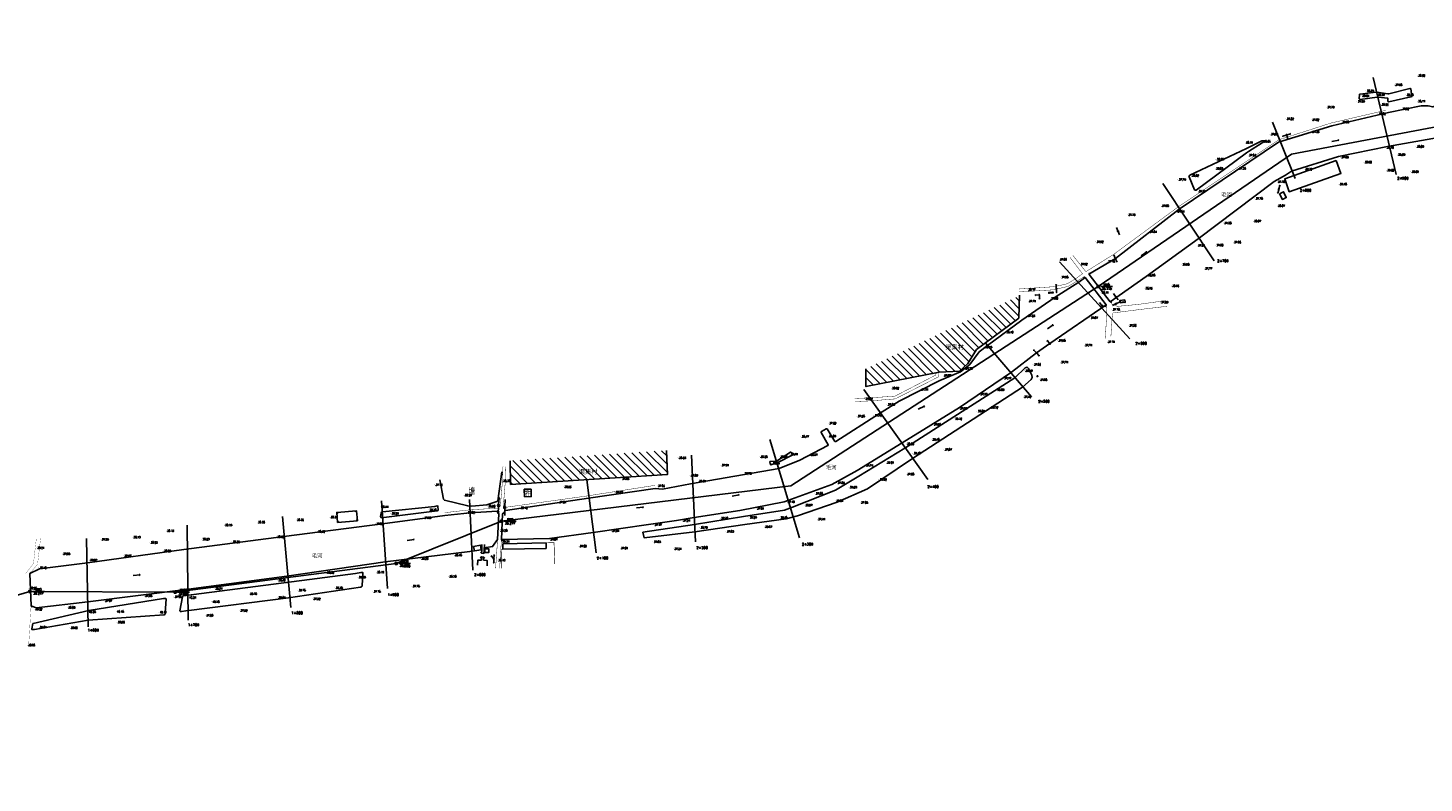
# Model space of a CAD drawing. Header units: millimetres. Extents: x 447445 to 454986, y 3851431 to 3863604.
# Tile 2 of 13: x 452563 to 453963, y 3851478 to 3852235. Entities that reach past the tile are written whole.
import ezdxf
from ezdxf.enums import TextEntityAlignment as Align

# ---------------------------------------------------------------- set-up
doc = ezdxf.new("R2010")
doc.units = ezdxf.units.MM
doc.linetypes.add('X3', pattern=[5, 4, -1])
for name, color, linetype in [('DLDW', 7, 'Continuous'), ('DLSS', 7, 'Continuous'), ('DMTZ', 7, 'Continuous'), ('duanmianxian', 7, 'Continuous'), ('GCD', 7, 'Continuous'), ('GXYZ', 7, 'Continuous'), ('JMD', 7, 'Continuous'), ('KZD', 7, 'Continuous'), ('SXSS', 7, 'Continuous'), ('断面零线', 7, 'Continuous')]:
    doc.layers.add(name, color=color, linetype=linetype)
doc.styles.add('HZ', font='rs.shx', dxfattribs={"bigfont": 'hztxt.shx'})
doc.styles.get("Standard").update_dxf_attribs({"font": 'txt', "bigfont": 'hztxt.shx'})
doc.linetypes.add('10411', pattern='A,2,[150,AAA.SHX,S=1,R=0,X=0,Y=1],2,[151,AAA.SHX,S=1,R=0,X=0,Y=3],1e-11', length=4)
doc.linetypes.add('10412', pattern='A,2,[158,AAA.SHX,S=1,R=0,X=0,Y=0],2,[151,AAA.SHX,S=1,R=0,X=0,Y=3],1e-12', length=4)
doc.linetypes.add('10421', pattern='A,2,[150,AAA.SHX,S=1,R=0,X=0,Y=1],1e-11', length=2)
doc.linetypes.add('10422', pattern='A,1,[150,AAA.SHX,S=1,R=0,X=0,Y=1],2,[177,AAA.SHX,S=1,R=0,X=0,Y=0.8],1', length=4)
doc.linetypes.add('443', pattern='A,9.4,[169,AAA.SHX,S=1,R=0,X=0,Y=0.15],0.6', length=10)
pattern_1 = [(135, (-117.29, 2.15), (-3.977475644, -3.977475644), [])]

# ---------------------------------------------------------------- blocks, each defined once
blk = doc.blocks.new('gc170')
at = {"linetype": 'Continuous'}
blk.add_circle((0, 0), 0.5, dxfattribs=at)
blk = doc.blocks.new('gc013c')
at = {"linetype": 'Continuous'}
blk.add_line((0.5, 0), (4, 0), dxfattribs=at)
at = {"linetype": 'Continuous', "const_width": 0.15, "flags": 128}
blk.add_lwpolyline([(3.775, 0, 1), (3.925, 0, 1)], format="xyb", close=True, dxfattribs=at)
blk = doc.blocks.new('gc013a')
at = {"linetype": 'Continuous'}
blk.add_line((0.5, 0), (4, 0), dxfattribs=at)
at = {"linetype": 'Continuous', "flags": 128}
for points in [[(2.77, 0.35), (3.38, 0), (2.77, -0.35)], [(3.39, 0.35), (4, 0), (3.39, -0.35)]]:
    blk.add_lwpolyline(points, dxfattribs=at)
blk = doc.blocks.new('gc013b')
at = {"linetype": 'Continuous'}
blk.add_line((0.5, 0), (4, 0), dxfattribs=at)
at = {"linetype": 'Continuous', "flags": 128}
blk.add_lwpolyline([(3.4, 0.4), (4, 0), (3.4, -0.4)], dxfattribs=at)
blk = doc.blocks.new('GC200')
at = {"const_width": 0.2}
blk.add_lwpolyline([(-0.1, 0, 1), (0.1, 0, 1)], format="xyb", close=True, dxfattribs=at)
blk = doc.blocks.new('gc086')
for p, q in [((0, 0), (7, 0)), ((7, 0), (6.2, 0.6)), ((7, 0), (6.2, -0.6))]:
    blk.add_line(p, q)
blk = doc.blocks.new('GC115')
blk.add_lwpolyline([(-1, -1), (1, -1), (1, 1), (-1, 1)], close=True)
blk.add_point((0, 0))
blk = doc.blocks.new('新块1')
at = {"color": 3, "flags": 128}
for points in [[(-0.7, 0.7), (0.7, -0.7)], [(-0.7, -0.7), (0.7, 0.7)]]:
    blk.add_lwpolyline(points, dxfattribs=at)

msp = doc.modelspace()

# ---------------------------------------------------------------- hatches: boundary and pattern name
at = {"layer": 'JMD'}
h = msp.add_hatch(dxfattribs=at)
h.set_pattern_fill('ANSI31', scale=45, angle=90, style=0)
h.set_pattern_definition(pattern_1)
edge = h.paths.add_edge_path()
edge.add_line((453557.2, 3851967.1), (453556.5, 3851944))
edge.add_line((453556.5, 3851944), (453513.8, 3851912.4))
edge.add_line((453513.8, 3851912.4), (453505.2, 3851898.6))
edge.add_line((453505.2, 3851898.6), (453497, 3851890.7))
edge.add_line((453497, 3851890.7), (453476.4, 3851889.7))
edge.add_line((453476.4, 3851889.7), (453403, 3851875.3))
edge.add_line((453403, 3851875.3), (453403, 3851893.1))
edge.add_line((453403, 3851893.1), (453557.2, 3851966.7))
h.paths.add_polyline_path([(453481.5, 3851918.4), (453502.2, 3851918.4), (453502.2, 3851910.2), (453481.5, 3851910.2)], flags=24)
h = msp.add_hatch(dxfattribs=at)
h.set_pattern_fill('ANSI31', scale=45, angle=90, style=0)
h.set_pattern_definition(pattern_1)
h.paths.add_polyline_path([(453046.7, 3851784.8), (453046.8, 3851777.2), (453204, 3851787), (453203.1, 3851811.3), (453046.4, 3851800.9)])
h.paths.add_polyline_path([(453114, 3851793.4), (453134.7, 3851793.4), (453134.7, 3851785.2), (453114, 3851785.2)], flags=24)

# ---------------------------------------------------------------- linework, layer by layer
at = {"layer": 'DLDW', "color": 7, "flags": 128}
msp.add_lwpolyline([(453067.2, 3851772.5), (453060.5, 3851772.3), (453060.7, 3851764.8), (453067.4, 3851765)], close=True, dxfattribs=at)
at = {"layer": 'DLSS', "color": 7, "linetype": 'X3', "flags": 128}
for points, const_width in [([(453869.4, 3852139.7), (453924.4, 3852152.5)], 0.4), ([(453623.6, 3851990.6), (453651.5, 3852008), (453716.2, 3852055.6), (453817.1, 3852122.9), (453869.4, 3852139.7)], 0.4), ([(453607.8, 3852004.8), (453620.2, 3851988.5)], 0.4), ([(453620.2, 3851988.5), (453613.3, 3851983.5), (453604.7, 3851978.4), (453591.3, 3851975.5), (453556.7, 3851973.2)], 0.4), ([(453704, 3851961.6), (453676.2, 3851957.8), (453655.4, 3851955.8), (453650.1, 3851957.7), (453648, 3851960.3)], 0.4), ([(453648.7, 3851925.8), (453649.9, 3851944), (453650.7, 3851949.2)], 0.4), ([(453473.4, 3851889.2), (453473.2, 3851887), (453432.1, 3851865.7), (453408.8, 3851864.2), (453391.7, 3851863.4)], 0.4), ([(453191.6, 3851776.3), (453124.4, 3851765.8), (453039.3, 3851753.9)], 0.4), ([(452560.5, 3851687.8), (452568.3, 3851697.9), (452571.2, 3851723.2)], 0.2), ([(453033.7, 3851722), (453031.7, 3851693)], 0.4)]:
    msp.add_lwpolyline(points, dxfattribs=dict(at, const_width=const_width))
at = {"layer": 'DLSS', "color": 7, "linetype": 'Continuous', "flags": 128}
for points, const_width in [([(453610.5, 3852007), (453623.6, 3851990.6)], 0.4), ([(453556.6, 3851970.3), (453591, 3851972.4), (453606, 3851975.9), (453622.3, 3851985.8)], 0.4), ([(453643.9, 3851957.2), (453644.5, 3851950.6), (453644.6, 3851948.6), (453643, 3851923.5)], 0.4), ([(453650.7, 3851949.2), (453676.5, 3851952.5), (453705.1, 3851955.9)], 0.4), ([(453476.4, 3851889.7), (453475.8, 3851885.1), (453432.4, 3851863), (453409.1, 3851861.1), (453392, 3851860.3)], 0.4), ([(453039.3, 3851753.9), (453041.4, 3851779.8), (453041.9, 3851795.1)], 0.4), ([(452564.8, 3851687.9), (452572.4, 3851697.2), (452575.5, 3851723.7)], 0.2), ([(453035.8, 3851692.9), (453037.5, 3851721.8)], 0.4), ([(452565.9, 3851655.3), (452563.5, 3851616)], 0.2)]:
    msp.add_lwpolyline(points, dxfattribs=dict(at, const_width=const_width))
for points in [[(453621.2, 3851984.9), (453622.8, 3851984.7)], [(453622.8, 3851984.7), (453643.9, 3851957.2)], [(453627.1, 3851989.4), (453626.9, 3851987.8)], [(453626.9, 3851987.8), (453648, 3851960.3)], [(453643.9, 3851957.2), (453643.7, 3851955.6)], [(453648, 3851960.3), (453649.5, 3851960.1)], [(453034.9, 3851747.8), (453033.7, 3851722)], [(453033.8, 3851749), (453034.9, 3851747.8)], [(453038.7, 3851747.6), (453037.5, 3851721.8)], [(453039.9, 3851748.7), (453038.7, 3851747.6)], [(453033.7, 3851722), (453032.5, 3851720.9)], [(453037.5, 3851721.8), (453038.6, 3851720.7)], [(453017.5, 3851704.5), (453016.2, 3851703.5)], [(453017.7, 3851708.2), (453016.6, 3851709.4)], [(453019.8, 3851704.4), (453017.5, 3851704.5)], [(453020, 3851708), (453017.7, 3851708.2)], [(453020.8, 3851703.2), (453019.8, 3851704.4)], [(453021.2, 3851709.1), (453020, 3851708)], [(452565.9, 3851689.1), (452564.8, 3851687.9)], [(452564.8, 3851687.9), (452565.9, 3851655.3)], [(452565.9, 3851655.3), (452567.1, 3851654.2)]]:
    msp.add_lwpolyline(points, dxfattribs=at)
at = {"layer": 'DLSS', "color": 7, "linetype": 'X3', "flags": 128}
msp.add_lwpolyline([(452980.8, 3851748.9, 0.4, 0.4, 0), (453005.8, 3851751.7, 0.4, 0.4, 0), (453033.6, 3851753.4, 0.4, 0.4, 0), (453036.5, 3851755.3, 0.4, 0.4, 0), (453038.5, 3851780, 0.4, 0.4, 0), (453039.1, 3851795.1, 0, 0, 0)], format="xyseb", dxfattribs=at)
at = {"layer": 'DMTZ', "color": 7, "linetype": '10411', "flags": 128}
for points in [[(454440.4, 3852235.1), (454440.4, 3852235.1), (454423.1, 3852234.2), (454416.9, 3852234.6), (454369.5, 3852232.9), (454316.2, 3852225.1), (454217.3, 3852206.8), (454117.2, 3852189), (454019.1, 3852169.3), (453979.2, 3852158.8), (453971.4, 3852155.9), (453966.9, 3852156.8), (453960.5, 3852157), (453959.7, 3852156.9), (453926.9, 3852150.2), (453870.3, 3852136.9), (453816.8, 3852120.4)], [(453648, 3851960.3), (453684.2, 3851985.9), (453736.1, 3852023.6), (453812.5, 3852080.9), (453823.9, 3852087.5), (453829.8, 3852091.4), (453876.9, 3852106.2), (453926.1, 3852116.2), (454026.3, 3852133.8), (454112.3, 3852150.3), (454122.6, 3852152.2), (454134.3, 3852154.3)], [(453816.8, 3852120.4), (453717.3, 3852053.2), (453653.2, 3852003.8), (453626.7, 3851988)], [(453622.8, 3851984.7), (453616.5, 3851980.2), (453592.7, 3851965.2), (453559.5, 3851941.8), (453525.1, 3851916.4)], [(453037.5, 3851721.8), (453085.8, 3851722.9), (453129.4, 3851729), (453185, 3851736.9), (453213.2, 3851741), (453230.8, 3851743.9), (453276.5, 3851750.9), (453320.9, 3851759.6), (453368.7, 3851777.1), (453394.1, 3851791.2), (453439.4, 3851818.9), (453496.9, 3851854.4), (453549, 3851889.8), (453574.1, 3851909.1), (453587.5, 3851918.4), (453643.9, 3851957.2)], [(453525.1, 3851916.4), (453516.6, 3851910.1), (453507.4, 3851897.5), (453498, 3851890.1), (453477, 3851881.4), (453436.5, 3851860.8), (453416.6, 3851848.2), (453372.7, 3851820.4)], [(453179.5, 3851729.2), (453231, 3851737.1), (453280.4, 3851744.9), (453321.3, 3851751.3), (453329.4, 3851754.5), (453372.6, 3851771.5), (453395.8, 3851785.5), (453442.2, 3851813.5), (453552.5, 3851884.1), (453562.7, 3851894.1), (453564.8, 3851894.9), (453566.2, 3851893.5), (453569.3, 3851886.8)], [(453569.3, 3851886.8), (453569.6, 3851884.5), (453568.7, 3851882.3), (453560.2, 3851874.9), (453449.6, 3851803.1), (453404.5, 3851772.8), (453374.2, 3851759.5), (453334.5, 3851745.6), (453323, 3851742.7), (453281.7, 3851737), (453231.6, 3851729.8), (453180.8, 3851723.6), (453179.5, 3851729.2)], [(453372.7, 3851820.4), (453372.5, 3851820.3), (453372.3, 3851820.3), (453372.2, 3851820.3), (453372, 3851820.3), (453364.1, 3851833), (453363.9, 3851833.1), (453363.7, 3851833.1), (453363.5, 3851833.1), (453363.3, 3851833.1), (453358.4, 3851830.3), (453358.1, 3851830.1), (453358, 3851829.7), (453358, 3851829.5), (453358.1, 3851829.2), (453365.1, 3851817), (453365.1, 3851816.7), (453365.1, 3851816.4), (453364.9, 3851816.1), (453364.9, 3851816.1), (453336.9, 3851801.4), (453316.2, 3851793.1), (453227, 3851777.7), (453199, 3851772.4), (453191.7, 3851773.1), (453124.8, 3851763.3), (453041.7, 3851751.1)], [(452970.9, 3851755.2), (452973, 3851755.6), (452973.9, 3851755.4), (452973.9, 3851754.9), (452974.2, 3851751.8), (452974.1, 3851751.1), (452973.9, 3851750.9), (452973, 3851750.6), (452917, 3851743.8), (452916.5, 3851744.3), (452916.4, 3851744.9), (452916.9, 3851748.5), (452917, 3851749.1), (452918.4, 3851749.6), (452970.9, 3851755.2), (452970.9, 3851755.2)], [(453034.9, 3851747.8), (453033.4, 3851750.4), (453033.4, 3851750.4), (453006.2, 3851748.8), (452980.7, 3851746.1), (452918.4, 3851737.6), (452819.3, 3851725), (452719, 3851711.8), (452622.5, 3851698.5), (452574.5, 3851692.7), (452564.8, 3851687.9)], [(453041.7, 3851751.1), (453038.7, 3851747.6)], [(453020.2, 3851713.5), (453028.7, 3851714.8), (453033.7, 3851722)], [(452565.9, 3851655.3), (452571, 3851653.5), (452622.7, 3851659.3), (452723.8, 3851672.1), (452822.3, 3851685.1), (452921.1, 3851699.5), (452989.5, 3851707.9), (453008.4, 3851710.4), (453010.5, 3851710.6)], [(452724.2, 3851650.9), (452721.2, 3851650.4), (452716.7, 3851649.7), (452715.6, 3851649.7), (452715.2, 3851650.4), (452717.7, 3851664.3), (452718, 3851664.8), (452718.9, 3851665.3), (452845.1, 3851681.7), (452891.1, 3851687.8), (452896.7, 3851688.7), (452897.9, 3851688.9), (452898.6, 3851688.7), (452897.8, 3851675.2), (452897.2, 3851674.6), (452896.2, 3851674.3), (452824, 3851663.3), (452724.2, 3851650.9)], [(452566.6, 3851632.5), (452566.6, 3851632.5), (452566.6, 3851632.5), (452566.6, 3851632.5), (452567.8, 3851637.6), (452568, 3851637.8), (452623.9, 3851650.8), (452698.7, 3851662.7), (452700.3, 3851662.8), (452701.1, 3851662.7), (452701.5, 3851662.3), (452700.4, 3851648.2), (452700.3, 3851647.5), (452700.1, 3851646.9), (452699.4, 3851646.5), (452623.1, 3851640.9), (452569.2, 3851631.6), (452566.8, 3851631.6), (452566.6, 3851632.5)]]:
    msp.add_lwpolyline(points, dxfattribs=at)
at = {"layer": 'DMTZ', "color": 7, "linetype": '10421', "flags": 128}
for points in [[(453898.8, 3852163.4), (453898.8, 3852163.4), (453897.8, 3852164), (453897.9, 3852168.2), (453898.1, 3852168.5), (453898.7, 3852168.7), (453914.5, 3852170.7), (453915.4, 3852170.6), (453926.3, 3852168.9), (453927.4, 3852169), (453948.5, 3852174.4), (453949, 3852174.4), (453949.1, 3852174.4), (453949.5, 3852174.1), (453950.4, 3852166.4), (453950.4, 3852166.3), (453949.6, 3852165.9), (453927.4, 3852161.1), (453926.7, 3852161.3), (453926.5, 3852161.8), (453926.5, 3852164.3), (453926.4, 3852164.6), (453926.1, 3852164.7), (453916.9, 3852165.7), (453915.7, 3852165.8), (453898.8, 3852163.4)], [(453307.7, 3851796.8), (453307.4, 3851797), (453306.6, 3851799.9), (453306.7, 3851800.1), (453312.8, 3851800.5), (453313.4, 3851800.7), (453327.4, 3851809.7), (453331.1, 3851807.7), (453314.1, 3851798.7), (453307.7, 3851796.8), (453307.7, 3851796.8)]]:
    msp.add_lwpolyline(points, dxfattribs=at)
msp.add_lwpolyline([(453802, 3852121.2), (453801.9, 3852120.9), (453800.4, 3852120), (453786.7, 3852111.3), (453784.7, 3852109.9), (453734.1, 3852072.4), (453733, 3852072.3), (453732.4, 3852072.7), (453727.1, 3852085.6), (453726.9, 3852086.1), (453727.1, 3852086.8), (453727.7, 3852087.3), (453784.6, 3852114.1), (453800.1, 3852122), (453800.4, 3852122), (453801.3, 3852122), (453801.9, 3852121.7)], close=True, dxfattribs=at)
at = {"layer": 'DMTZ', "color": 7, "linetype": '10422', "flags": 128}
for points in [[(453018, 3851717.1), (453017.8, 3851711.3), (453017.7, 3851708.2)], [(453020, 3851708), (453020.1, 3851711.1), (453020.4, 3851716.9)], [(453017.6, 3851704.5), (453017.5, 3851701.1)], [(453019.7, 3851701.1), (453019.7, 3851704.4)], [(453023.3, 3851695.6), (453023.4, 3851700.8), (453019.7, 3851701.1)]]:
    msp.add_lwpolyline(points, dxfattribs=at)
at = {"layer": 'DMTZ', "color": 7, "linetype": '10412', "flags": 128}
msp.add_lwpolyline([(453017.5, 3851701.1), (453013.8, 3851701.1), (453013.5, 3851696.1)], dxfattribs=at)
at = {"layer": 'duanmianxian', "color": 7, "flags": 128}
for points in [[(453911.6, 3852185.4), (453934.7, 3852088.1)], [(453810.6, 3852140.7), (453833.6, 3852084)], [(453700.7, 3852078.9), (453752.1, 3852001.6)], [(453597.3, 3852000.6), (453667.6, 3851923.1)], [(453523.4, 3851918.5), (453569, 3851865.1)], [(453400.9, 3851872.5), (453465.1, 3851782.1)], [(453306.6, 3851822.3), (453336.5, 3851723.5)], [(453228.1, 3851806.4), (453232, 3851719.7)], [(453123.1, 3851781.9), (453132.7, 3851708.6)], [(452917.3, 3851760.9), (452923.4, 3851672.7)], [(453005.6, 3851762), (453009, 3851691.1)], [(452826.2, 3851653.7), (452817.9, 3851745)], [(452723.5, 3851641), (452722.5, 3851736.4)], [(452621.4, 3851723.1), (452623.2, 3851634.4)]]:
    msp.add_lwpolyline(points, dxfattribs=at)
at = {"layer": 'GXYZ', "color": 7, "linetype": 'Continuous', "const_width": 2, "flags": 128}
msp.add_lwpolyline([(453587.2, 3851969.4), (453590.1, 3851969.6)], dxfattribs=at)
at = {"layer": 'GXYZ', "color": 7, "linetype": 'Continuous'}
for centre in [(453586.7, 3851969.4), (453590.6, 3851969.6)]:
    msp.add_circle(centre, 0.5, dxfattribs=at)
at = {"layer": 'JMD', "color": 7}
for p, q in [((453874.7, 3852102), (453874.2, 3852101.1)), ((453823, 3852083.6), (453823.9, 3852083.2)), ((453879.3, 3852089.1), (453878.4, 3852089.6)), ((453827.5, 3852070.7), (453828, 3852071.6))]:
    msp.add_line(p, q, dxfattribs=at)
at = {"layer": 'JMD', "color": 7, "flags": 128}
for points in [[(453874.7, 3852102), (453823, 3852083.6), (453827.5, 3852070.7), (453879.3, 3852089.1)], [(453817.8, 3852068.8), (453820.6, 3852063), (453824.5, 3852064.9), (453821.8, 3852070.7)], [(453662.8, 3851962.2), (453657.8, 3851961.7), (453658, 3851959.4), (453663, 3851959.9)]]:
    msp.add_lwpolyline(points, close=True, dxfattribs=at)
for points in [[(453557.2, 3851967.1), (453556.5, 3851944), (453513.8, 3851912.4), (453505.2, 3851898.6), (453497, 3851890.7), (453476.4, 3851889.7), (453403, 3851875.3), (453403, 3851893.1)], [(453046.4, 3851800.9), (453046.8, 3851777.2), (453204, 3851787), (453203.1, 3851811.3)]]:
    msp.add_lwpolyline(points, dxfattribs=at)
at = {"layer": 'JMD', "color": 7, "linetype": 'Continuous', "flags": 128}
for points in [[(452893.1, 3851740.7), (452873.2, 3851739.1), (452872.4, 3851749.1), (452892.3, 3851750.6)], [(453009.7, 3851715.1), (453010.5, 3851710.6), (453017.3, 3851711.6), (453016.6, 3851716.2)], [(453038.9, 3851717.7), (453082.3, 3851718.6), (453082.4, 3851713), (453039, 3851712.1)], [(453021, 3851709), (453021, 3851712.5), (453025, 3851712.5), (453025, 3851709)]]:
    msp.add_lwpolyline(points, close=True, dxfattribs=at)
for points in [[(452872.4, 3851749.1), (452873.7, 3851748.1)], [(452892.3, 3851750.6), (452891.3, 3851749.4)], [(452893.1, 3851740.7), (452891.9, 3851741.7)], [(452873.2, 3851739.1), (452874.2, 3851740.4)]]:
    msp.add_lwpolyline(points, dxfattribs=at)
at = {"layer": 'JMD', "color": 7, "linetype": '443', "const_width": 0.6, "flags": 128}
for points in [[(453091, 3851697.4), (453090.3, 3851718.8), (453082.3, 3851718.6)], [(453039, 3851712.1), (453037.6, 3851712), (453037.4, 3851693.1)]]:
    msp.add_lwpolyline(points, dxfattribs=at)
at = {"layer": 'KZD', "color": 7, "linetype": 'Continuous', "flags": 128}
for points in [[(453638.4, 3851975.7), (453650.4, 3851975.7)], [(453040.2, 3851740.3), (453052.2, 3851740.3)], [(452934.5, 3851697.9), (452946.5, 3851697.9)], [(452567.2, 3851669.9), (452579.2, 3851669.9)], [(452712.8, 3851669.2), (452724.8, 3851669.2)]]:
    msp.add_lwpolyline(points, dxfattribs=at)
at = {"layer": 'SXSS', "color": 7, "linetype": '10421', "flags": 128}
msp.add_lwpolyline([(452975.9, 3851781.8), (452979.5, 3851762.4), (452980.3, 3851761.3), (453003.7, 3851755.6), (453008, 3851755.4), (453022.8, 3851756.7), (453032.9, 3851760.1), (453033.8, 3851760.9), (453036.7, 3851780.3), (453037.8, 3851789.8)], dxfattribs=at)
at = {"layer": '断面零线', "color": 7, "flags": 128}
msp.add_lwpolyline([(451041.8, 3851477.6), (451162, 3851512.8), (451466.8, 3851546.6), (451619.7, 3851565.8), (451756.2, 3851585.1), (451904.2, 3851604.5), (452041.8, 3851624.1), (452166.3, 3851622), (452285.4, 3851613.8), (452443.9, 3851634.2), (452564.7, 3851669.9), (452710.2, 3851669.1), (452932, 3851697.9), (453037.7, 3851740.3), (453327.9, 3851775.9), (453635.9, 3851975.7), (453829.8, 3852108.4), (454465.8, 3852228.8), (454986, 3852204)], dxfattribs=at)

# ---------------------------------------------------------------- block references
at = {"color": 7}
for p in [(453925.6, 3852126.5), (453825, 3852105.1), (453727.6, 3852038.4), (453625.8, 3851969.2), (453532.1, 3851908.3), (453424.8, 3851838.8), (453320.9, 3851775), (453230, 3851763.9), (453127.1, 3851751.3)]:
    msp.add_blockref('新块1', p, dxfattribs=at)
at = {"layer": 'GCD', "color": 7}
for p in [(453932.9, 3852177.9, 38), (453956, 3852187.3, 38), (453895.3, 3852161.4, 38), (453899.9, 3852167, 39), (453904.4, 3852172.1, 38.2), (453915.3, 3852168.1, 39.3), (453944.4, 3852168, 39.2), (453955.9, 3852161.5, 38.1), (453864.9, 3852155.6, 37.8), (453916.4, 3852148.9, 37.8), (453919.2, 3852158.2, 38.1), (453939.9, 3852153.8, 37.8), (453824.2, 3852143.9, 37.6), (453849.7, 3852143, 37.6), (453879.8, 3852140.7, 37.8), (453783.2, 3852120.2, 38.1), (453801, 3852121.3, 38.7), (453808.2, 3852128.4, 37.8), (453849.7, 3852130.9, 37.4), (453786.2, 3852107.5, 37.5), (453879.1, 3852105.4, 37.8), (453924.5, 3852115.2, 38.2), (453935.8, 3852108, 38.7), (453954.6, 3852116.1, 38.1), (453753.3, 3852094.1, 39), (453754, 3852103.3, 38.2), (453776.2, 3852094.2, 37.4), (453842.7, 3852093.4, 37.7), (453902.3, 3852100.5, 38.9), (453924.9, 3852092.3, 39.6), (453715.9, 3852082.9, 37.8), (453729, 3852087, 38.8), (453815.3, 3852080.7, 37.8), (453877.3, 3852078.5, 39.2), (453949.4, 3852090.9, 38), (453735.7, 3852071.2, 39.3), (453793, 3852064, 37.8), (453698.9, 3852056.8, 38), (453714.6, 3852051.1, 37.6), (453815.3, 3852056.8, 38.1), (453665.3, 3852047.6, 37.8), (453761.6, 3852039.4, 37.6), (453791.3, 3852041.4, 38.1), (453686.8, 3852030.7, 37.6), (453633.4, 3852020.6, 37.9), (453735.1, 3852017, 37.5), (453753.6, 3852017.3, 37.9), (453771.3, 3852020.1, 37.9), (453596.7, 3852002.9, 37.9), (453617.4, 3851998.2, 37.9), (453644.9, 3852000.7, 37.8), (453719.5, 3851997.9, 37), (453742.3, 3851993.8, 37.8), (453598.1, 3851985.2, 38), (453685.2, 3851987.1, 37), (453565, 3851972.6, 38.2), (453638.5, 3851969.8, 38.1), (453682.5, 3851973.9, 37), (453709.3, 3851976.3, 37), (453565.6, 3851961.1, 37.7), (453587.9, 3851963.8, 37.9), (453649.6, 3851952.6, 37.8), (453698.2, 3851959.9, 37.7), (453564.6, 3851946.3, 37.2), (453627.6, 3851944.4, 37.7), (453543.1, 3851930, 38.1), (453666.4, 3851936.6, 37.6), (453521.6, 3851915, 38.1), (453595.3, 3851921.5, 37.9), (453622, 3851916.9, 37.7), (453644.8, 3851920.1, 37.7), (453570.6, 3851897.5, 37.6), (453597.9, 3851899.9, 37.7), (453480.4, 3851886.5, 38), (453502, 3851893.5, 37.8), (453540.8, 3851883.8, 37.2), (453562.1, 3851891.3, 39.5), (453576.9, 3851882.2, 37.7), (453428.3, 3851873.8, 38.9), (453457.6, 3851872.4, 37.4), (453517, 3851867.8, 37.7), (453533.9, 3851872.2, 38.9), (453401.9, 3851863.2, 37.8), (453424.1, 3851857.3, 37.9), (453496.6, 3851853.5, 37.7), (453527.7, 3851854.5, 39.1), (453560.8, 3851865.1, 37.4), (453394, 3851845.6, 37.6), (453411, 3851846.5, 37.8), (453491.5, 3851843.1, 39.1), (453514.2, 3851850.8, 38.9), (453337.8, 3851825.3, 38.5), (453365, 3851825.7, 35.9), (453365.4, 3851838.5, 37.6), (453470.2, 3851837.4, 38), (453443.4, 3851817.8, 38), (453468.9, 3851822.3, 39.5), (453481.3, 3851812.2, 37.6), (453214.6, 3851803.8, 38), (453296.5, 3851805, 38.3), (453308.5, 3851798.5, 38.9), (453316.4, 3851805, 38.4), (453326.8, 3851807.6, 39.4), (453346.6, 3851807, 38.6), (453423.2, 3851799.1, 39.2), (453449.9, 3851808.6, 39.5), (453226.6, 3851786.3, 37.6), (453257.5, 3851796.4, 37.9), (453280.4, 3851788, 37.7), (453402.3, 3851796.3, 37.7), (453443.6, 3851787.6, 37.7), (452970.6, 3851776.7, 37.1), (453038.4, 3851780.7, 38.4), (453099.9, 3851774.7, 38.1), (453151.3, 3851769.6, 37.8), (453157.7, 3851782.9, 37.6), (453193.6, 3851775.7, 37.6), (453234.7, 3851780.5, 37.3), (453373.8, 3851778.7, 37.8), (453386, 3851774.3, 39), (453416, 3851782.3, 39.5), (452999.7, 3851766.5, 36.2), (453023.6, 3851755.3, 38), (453094.6, 3851759.3, 37.6), (453323.6, 3851759.7, 37.5), (453341.5, 3851756.4, 39), (453351.9, 3851768.1, 37.6), (453372.4, 3851760.8, 39.5), (453397.2, 3851759, 37.7), (452831.6, 3851741.6, 38.4), (452865.4, 3851744.4, 38.4), (452916.3, 3851754.8, 38.4), (452926.6, 3851748.2, 39.2), (452959.2, 3851743.8, 38), (452964.5, 3851751.8, 39.2), (453002.9, 3851749.2, 37.8), (453055.9, 3851753.6, 38.1), (453257, 3851743.4, 37.3), (453285.6, 3851744.1, 39.3), (453292.9, 3851753, 37.5), (453316.4, 3851744.1, 39.3), (453354.2, 3851742.3, 37.4), (452701.3, 3851730.6, 38.1), (452759.5, 3851736.5, 38.1), (452792.5, 3851739.3, 38.4), (452852.8, 3851730, 38.3), (452911.1, 3851737.7, 37.5), (453035.6, 3851731, 38.3), (453147.6, 3851730.6, 37.8), (453190.3, 3851736.6, 37.5), (453218.8, 3851740.9, 37.2), (453236.3, 3851734, 38.8), (453262.7, 3851730.1, 37.6), (453301, 3851734.8, 39.7), (452571.3, 3851713.5, 38.2), (452635.8, 3851722.1, 37.9), (452667.7, 3851724.2, 38.1), (452684.9, 3851718.9, 38.2), (452736.9, 3851722.4, 38.2), (452767.2, 3851719.5, 38.2), (452811.9, 3851724.6, 38.3), (453037.6, 3851720.1, 38.3), (453085.8, 3851722.1, 37.9), (453115.1, 3851715.3, 37.6), (453156.5, 3851713.4, 37.6), (453189.4, 3851719.7, 37.6), (452597.1, 3851707.6, 37.9), (452624.2, 3851701.4, 38), (452658.5, 3851705.5, 38), (452698.2, 3851710.5, 38.2), (452956.4, 3851702.9, 38.3), (452990, 3851706.4, 38.4), (453033.5, 3851701.2, 38.4), (453210.2, 3851712.5, 37.6), (452573.5, 3851693.6, 38.1), (452861.9, 3851688.7, 38.4), (452911.9, 3851689.2, 38.1), (452938.3, 3851695.1, 38.3), (452563.8, 3851673.1, 38.2), (452749.9, 3851672.7, 38.2), (452813.1, 3851681.2, 38.4), (452870.5, 3851673.5, 39.2), (452893.5, 3851684.1, 39.9), (452947.7, 3851675.2, 37.7), (452984.5, 3851685, 38.2), (452639.1, 3851660.3, 38), (452679.4, 3851665.4, 38), (452709, 3851664.3, 38), (452723.5, 3851663.8, 40.2), (452746.9, 3851659.6, 40.2), (452784.5, 3851667.5, 39.7), (452813.1, 3851663.8, 39.8), (452833.3, 3851671, 39.7), (452848.2, 3851662.3, 37.8), (452908.5, 3851669.7, 37.7), (452569.2, 3851652.1, 38.2), (452602.3, 3851653.8, 38), (452622.8, 3851649.4, 40.3), (452651.1, 3851649.6, 40.4), (452694, 3851649, 40.4), (452740.7, 3851645.8, 37), (452775, 3851650.6, 37.8), (452573.5, 3851633.9, 39.8), (452604.7, 3851633.3, 39), (452651.9, 3851639.1, 39)]:
    msp.add_blockref('GC200', p, dxfattribs=at)
at = {"layer": 'GXYZ', "color": 7}
for name, p, rotation in [('gc013b', (453824.9, 3852127.7), 198.1130988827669), ('gc013b', (453824.9, 3852127.7), 285.6759256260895), ('gc013b', (453824.9, 3852127.7), 16.61757058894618), ('gc013b', (453817.1, 3852073.3), 255.6737545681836), ('gc013b', (453817.1, 3852073.3), 75.82515629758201), ('gc013c', (453655.8, 3852031.2), 112.6098425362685), ('gc013c', (453655.8, 3852031.2), 294.6604899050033), ('gc013c', (453653.2, 3852003.8), 112.6098425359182), ('gc013c', (453653.2, 3852003.8), 294.6604899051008), ('gc013b', (453576.9, 3851967.3), 183.0961490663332), ('gc013b', (453576.9, 3851967.3), 273.716326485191), ('gc013b', (453594, 3851973.6), 93.98230455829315), ('gc013b', (453594, 3851973.6), 274.194969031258), ('gc013c', (453653.5, 3851965.4), 125.1530093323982), ('gc013c', (453639.7, 3851956.5), 126.9246779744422), ('gc013c', (453639.7, 3851956.5), 347.864407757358), ('gc013c', (453653.8, 3851958.4), 204.7538246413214), ('gc013c', (453653.5, 3851965.4), 308.246905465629), ('gc013c', (453653.8, 3851958.4), 25.38086898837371), ('gc013b', (453574.1, 3851909.1), 135.216118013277), ('gc013b', (453587.5, 3851918.4), 131.2005870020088), ('gc013b', (453574.1, 3851909.1), 314.8520961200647), ('gc013b', (453030, 3851702.5), 131.1272093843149), ('gc013b', (453030, 3851702.5), 267.1056685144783), ('gc013b', (453030, 3851702.5), 86.55232112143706)]:
    msp.add_blockref(name, p, dxfattribs=dict(at, rotation=rotation))
for p in [(453824.9, 3852127.7), (453817.1, 3852073.3), (453655.8, 3852031.2), (453653.2, 3852003.8), (453576.9, 3851967.3), (453594, 3851973.6), (453653.5, 3851965.4), (453639.7, 3851956.5), (453653.8, 3851958.4), (453574.1, 3851909.1), (453587.5, 3851918.4), (453575, 3851885.7), (453575, 3851885.7), (453034.6, 3851756.1), (453040.7, 3851754.1), (453030, 3851702.5)]:
    msp.add_blockref('gc170', p, dxfattribs=at)
at = {"layer": 'GXYZ', "color": 7, "xscale": 2, "yscale": 2}
for p in [(453034.6, 3851756.1), (453040.8, 3851754)]:
    msp.add_blockref('gc170', p, dxfattribs=at)
for name, p, rotation in [('gc013a', (453034.6, 3851756.1), 86.31618116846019), ('gc013c', (453040.8, 3851754), 87.600908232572), ('gc013a', (453034.6, 3851756.1), 268.23506931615), ('gc013c', (453040.8, 3851754), 269.9999931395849)]:
    msp.add_blockref(name, p, dxfattribs=dict(at, rotation=rotation))
at = {"layer": 'KZD', "color": 7}
for p in [(453635.9, 3851975.7, 38.1), (453037.7, 3851740.3, 38.3), (452932, 3851697.9, 38.3), (452564.7, 3851669.9, 38.2), (452710.3, 3851669.2, 38)]:
    msp.add_blockref('GC115', p, dxfattribs=at)
at = {"layer": 'SXSS', "color": 7}
for p, rotation in [((453870.4, 3852121.2), 10.85167849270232), ((453679.1, 3852006.4), 35.73586627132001), ((453585, 3851933.4), 33.14862834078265), ((453455.4, 3851852.7), 25.48681904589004), ((453269, 3851765.4), 11.85853786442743), ((453172.9, 3851753.7), 4.579603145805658), ((452943, 3851721), 7.335633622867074), ((452668.2, 3851685.7), 8.066454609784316)]:
    msp.add_blockref('gc086', p, dxfattribs=dict(at, rotation=rotation))

# ---------------------------------------------------------------- texts
at = {"color": 7}
for p in [(453759.3, 3852065.5), (453362.9, 3851792), (452847.4, 3851703.3)]:
    msp.add_text('毛河', height=4, dxfattribs=at).set_placement(p)
at = {"layer": 'DLDW', "color": 7, "style": 'HZ', "width": 0.8}
msp.add_text('牲', height=6, dxfattribs=at).set_placement((453063.8, 3851768.5), align=Align.MIDDLE)
at = {"layer": 'duanmianxian', "color": 7, "char_height": 2.5, "width": 14.746, "attachment_point": 1}
for s, insert in [('2+900', (453935.8, 3852085.6)), ('2+800', (453838.2, 3852073.5)), ('2+700', (453755.3, 3852002.7)), ('2+600', (453673.3, 3851920)), ('2+500', (453575.9, 3851861.8)), ('2+400', (453464.7, 3851776.2)), ('2+200', (453233.1, 3851715)), ('2+300', (453338.8, 3851718.5)), ('2+100', (453133.2, 3851704.6)), ('2+000', (453010.3, 3851688)), ('1+900', (452923.3, 3851667.8)), ('1+800', (452827, 3851649.6)), ('1+600', (452622.5, 3851632.3)), ('1+700', (452723.1, 3851637.6))]:
    msp.add_mtext(s, dxfattribs=dict(at, insert=insert))
at = {"layer": 'GCD', "color": 7, "style": 'HZ', "width": 0.8}
for s, p in [('37.98', (453933.9, 3852177.9, 38)), ('38.00', (453957, 3852187.3, 38)), ('37.99', (453896.3, 3852161.4, 38)), ('39.01', (453900.9, 3852167, 39)), ('38.23', (453905.4, 3852172.1, 38.2)), ('39.30', (453916.3, 3852168.1, 39.3)), ('39.25', (453945.4, 3852168, 39.2)), ('38.11', (453956.9, 3852161.5, 38.1)), ('37.79', (453865.9, 3852155.6, 37.8)), ('37.82', (453917.4, 3852148.9, 37.8)), ('38.06', (453920.2, 3852158.2, 38.1)), ('37.82', (453940.9, 3852153.8, 37.8)), ('37.62', (453825.2, 3852143.9, 37.6)), ('37.62', (453850.7, 3852143, 37.6)), ('37.80', (453880.8, 3852140.7, 37.8)), ('38.11', (453784.2, 3852120.2, 38.1)), ('38.66', (453802, 3852121.3, 38.7)), ('37.83', (453809.2, 3852128.4, 37.8)), ('37.38', (453850.7, 3852130.9, 37.4)), ('37.53', (453787.2, 3852107.5, 37.5)), ('37.83', (453880.1, 3852105.4, 37.8)), ('38.16', (453925.5, 3852115.2, 38.2)), ('38.69', (453936.8, 3852108, 38.7)), ('38.09', (453955.6, 3852116.1, 38.1)), ('39.03', (453754.3, 3852094.1, 39)), ('38.23', (453755, 3852103.3, 38.2)), ('37.38', (453777.2, 3852094.2, 37.4)), ('37.72', (453843.7, 3852093.4, 37.7)), ('38.90', (453903.3, 3852100.5, 38.9)), ('39.62', (453925.9, 3852092.3, 39.6)), ('38.00', (453950.4, 3852090.9, 38)), ('37.79', (453716.9, 3852082.9, 37.8)), ('38.82', (453730, 3852087, 38.8)), ('37.78', (453816.3, 3852080.7, 37.8)), ('39.18', (453878.3, 3852078.5, 39.2)), ('39.34', (453736.7, 3852071.2, 39.3)), ('37.78', (453794, 3852064, 37.8)), ('37.95', (453699.9, 3852056.8, 38)), ('37.64', (453715.6, 3852051.1, 37.6)), ('38.07', (453816.3, 3852056.8, 38.1)), ('37.79', (453666.3, 3852047.6, 37.8)), ('37.58', (453762.6, 3852039.4, 37.6)), ('38.07', (453792.3, 3852041.4, 38.1)), ('37.92', (453634.4, 3852020.6, 37.9)), ('37.64', (453687.8, 3852030.7, 37.6)), ('37.51', (453736.1, 3852017, 37.5)), ('37.86', (453754.6, 3852017.3, 37.9)), ('37.86', (453772.3, 3852020.1, 37.9)), ('37.86', (453597.7, 3852002.9, 37.9)), ('37.92', (453618.4, 3851998.2, 37.9)), ('37.79', (453645.9, 3852000.7, 37.8)), ('36.98', (453720.5, 3851997.9, 37)), ('37.77', (453743.3, 3851993.8, 37.8)), ('37.98', (453599.1, 3851985.2, 38)), ('36.98', (453686.2, 3851987.1, 37)), ('38.17', (453566, 3851972.6, 38.2)), ('38.11', (453639.5, 3851969.8, 38.1)), ('36.96', (453683.5, 3851973.9, 37)), ('36.96', (453710.3, 3851976.3, 37)), ('37.71', (453566.6, 3851961.1, 37.7)), ('37.86', (453588.9, 3851963.8, 37.9)), ('37.78', (453650.6, 3851952.6, 37.8)), ('37.69', (453699.2, 3851959.9, 37.7)), ('37.23', (453565.6, 3851946.3, 37.2)), ('37.67', (453628.6, 3851944.4, 37.7)), ('37.56', (453667.4, 3851936.6, 37.6)), ('38.10', (453544.1, 3851930, 38.1)), ('38.13', (453522.6, 3851915, 38.1)), ('37.95', (453596.3, 3851921.5, 37.9)), ('37.74', (453623, 3851916.9, 37.7)), ('37.74', (453645.8, 3851920.1, 37.7)), ('37.56', (453571.6, 3851897.5, 37.6)), ('37.74', (453598.9, 3851899.9, 37.7)), ('37.97', (453481.4, 3851886.5, 38)), ('37.79', (453503, 3851893.5, 37.8)), ('37.17', (453541.8, 3851883.8, 37.2)), ('39.49', (453563.1, 3851891.3, 39.5)), ('37.65', (453577.9, 3851882.2, 37.7)), ('38.92', (453429.3, 3851873.8, 38.9)), ('37.44', (453458.6, 3851872.4, 37.4)), ('37.73', (453518, 3851867.8, 37.7)), ('38.89', (453534.9, 3851872.2, 38.9)), ('37.82', (453402.9, 3851863.2, 37.8)), ('37.89', (453425.1, 3851857.3, 37.9)), ('37.73', (453497.6, 3851853.5, 37.7)), ('39.12', (453528.7, 3851854.5, 39.1)), ('37.40', (453561.8, 3851865.1, 37.4)), ('37.62', (453366.4, 3851838.5, 37.6)), ('37.65', (453395, 3851845.6, 37.6)), ('37.76', (453412, 3851846.5, 37.8)), ('39.12', (453492.5, 3851843.1, 39.1)), ('38.89', (453515.2, 3851850.8, 38.9)), ('38.47', (453338.8, 3851825.3, 38.5)), ('35.89', (453366, 3851825.7, 35.9)), ('37.96', (453471.2, 3851837.4, 38)), ('38.00', (453444.4, 3851817.8, 38)), ('39.48', (453469.9, 3851822.3, 39.5)), ('37.57', (453482.3, 3851812.2, 37.6)), ('38.03', (453215.6, 3851803.8, 38)), ('38.25', (453297.5, 3851805, 38.3)), ('38.88', (453309.5, 3851798.5, 38.9)), ('38.36', (453317.4, 3851805, 38.4)), ('39.41', (453327.8, 3851807.6, 39.4)), ('38.57', (453347.6, 3851807, 38.6)), ('39.24', (453424.2, 3851799.1, 39.2)), ('39.48', (453450.9, 3851808.6, 39.5)), ('37.65', (453158.7, 3851782.9, 37.6)), ('37.59', (453227.6, 3851786.3, 37.6)), ('37.94', (453258.5, 3851796.4, 37.9)), ('37.73', (453281.4, 3851788, 37.7)), ('37.71', (453403.3, 3851796.3, 37.7)), ('37.68', (453444.6, 3851787.6, 37.7)), ('37.10', (452971.6, 3851776.7, 37.1)), ('38.35', (453039.4, 3851780.7, 38.4)), ('38.06', (453100.9, 3851774.7, 38.1)), ('37.77', (453152.3, 3851769.6, 37.8)), ('37.56', (453194.6, 3851775.7, 37.6)), ('37.31', (453235.7, 3851780.5, 37.3)), ('37.80', (453374.8, 3851778.7, 37.8)), ('39.03', (453387, 3851774.3, 39)), ('39.52', (453417, 3851782.3, 39.5)), ('38.44', (452917.3, 3851754.8, 38.4)), ('36.23', (453000.7, 3851766.5, 36.2)), ('38.00', (453024.6, 3851755.3, 38)), ('37.64', (453095.6, 3851759.3, 37.6)), ('37.49', (453324.6, 3851759.7, 37.5)), ('38.97', (453342.5, 3851756.4, 39)), ('37.58', (453352.9, 3851768.1, 37.6)), ('39.51', (453373.4, 3851760.8, 39.5)), ('37.68', (453398.2, 3851759, 37.7)), ('38.36', (452832.6, 3851741.6, 38.4)), ('38.36', (452866.4, 3851744.4, 38.4)), ('39.22', (452927.6, 3851748.2, 39.2)), ('37.99', (452960.2, 3851743.8, 38)), ('39.16', (452965.5, 3851751.8, 39.2)), ('37.82', (453003.9, 3851749.2, 37.8)), ('38.12', (453056.9, 3851753.6, 38.1)), ('37.24', (453219.8, 3851740.9, 37.2)), ('37.30', (453258, 3851743.4, 37.3)), ('39.29', (453286.6, 3851744.1, 39.3)), ('37.51', (453293.9, 3851753, 37.5)), ('39.35', (453317.4, 3851744.1, 39.3)), ('37.41', (453355.2, 3851742.3, 37.4)), ('38.13', (452702.3, 3851730.6, 38.1)), ('38.13', (452760.5, 3851736.5, 38.1)), ('38.36', (452793.5, 3851739.3, 38.4)), ('38.32', (452853.8, 3851730, 38.3)), ('37.50', (452912.1, 3851737.7, 37.5)), ('38.28', (453036.6, 3851731, 38.3)), ('37.81', (453148.6, 3851730.6, 37.8)), ('37.47', (453191.3, 3851736.6, 37.5)), ('38.79', (453237.3, 3851734, 38.8)), ('37.63', (453263.7, 3851730.1, 37.6)), ('39.67', (453302, 3851734.8, 39.7)), ('38.21', (452572.3, 3851713.5, 38.2)), ('37.93', (452636.8, 3851722.1, 37.9)), ('38.13', (452668.7, 3851724.2, 38.1)), ('38.23', (452685.9, 3851718.9, 38.2)), ('38.23', (452737.9, 3851722.4, 38.2)), ('38.22', (452768.2, 3851719.5, 38.2)), ('38.32', (452812.9, 3851724.6, 38.3)), ('38.34', (453038.6, 3851720.1, 38.3)), ('37.87', (453086.8, 3851722.1, 37.9)), ('37.60', (453116.1, 3851715.3, 37.6)), ('37.61', (453157.5, 3851713.4, 37.6)), ('37.63', (453190.4, 3851719.7, 37.6)), ('37.64', (453211.2, 3851712.5, 37.6)), ('37.93', (452598.1, 3851707.6, 37.9)), ('37.97', (452625.2, 3851701.4, 38)), ('37.97', (452659.5, 3851705.5, 38)), ('38.22', (452699.2, 3851710.5, 38.2)), ('38.26', (452957.4, 3851702.9, 38.3)), ('38.45', (452991, 3851706.4, 38.4)), ('38.43', (453034.5, 3851701.2, 38.4)), ('38.10', (452574.5, 3851693.6, 38.1)), ('38.36', (452862.9, 3851688.7, 38.4)), ('38.13', (452912.9, 3851689.2, 38.1)), ('38.30', (452939.3, 3851695.1, 38.3)), ('38.18', (452985.5, 3851685, 38.2)), ('38.25', (452564.8, 3851673.1, 38.2)), ('38.24', (452750.9, 3851672.7, 38.2)), ('38.36', (452814.1, 3851681.2, 38.4)), ('39.75', (452834.3, 3851671, 39.7)), ('39.15', (452871.5, 3851673.5, 39.2)), ('39.93', (452894.5, 3851684.1, 39.9)), ('37.75', (452948.7, 3851675.2, 37.7)), ('37.97', (452640.1, 3851660.3, 38)), ('37.98', (452680.4, 3851665.4, 38)), ('37.98', (452710, 3851664.3, 38)), ('40.24', (452724.5, 3851663.8, 40.2)), ('40.18', (452747.9, 3851659.6, 40.2)), ('39.75', (452785.5, 3851667.5, 39.7)), ('39.84', (452814.1, 3851663.8, 39.8)), ('37.82', (452849.2, 3851662.3, 37.8)), ('37.75', (452909.5, 3851669.7, 37.7)), ('38.22', (452570.2, 3851652.1, 38.2)), ('38.03', (452603.3, 3851653.8, 38)), ('40.28', (452623.8, 3851649.4, 40.3)), ('40.45', (452652.1, 3851649.6, 40.4)), ('40.41', (452695, 3851649, 40.4)), ('37.00', (452741.7, 3851645.8, 37)), ('37.82', (452776, 3851650.6, 37.8)), ('39.84', (452574.5, 3851633.9, 39.8)), ('38.96', (452605.7, 3851633.3, 39)), ('38.96', (452652.9, 3851639.1, 39)), ('38.06', (452563.1, 3851616.1, 38.1))]:
    msp.add_text(s, height=2, dxfattribs=at).set_placement(p, align=Align.MIDDLE_LEFT)
at = {"layer": 'JMD', "color": 7, "width": 0.8}
msp.add_text('地磅', height=3, dxfattribs=at).set_placement((453660.3, 3851960.7), align=Align.MIDDLE)
at = {"layer": 'JMD', "color": 7, "char_height": 4.462, "width": 27.501, "attachment_point": 1}
for insert in [(453482.6, 3851917.2), (453115.1, 3851792.2)]:
    msp.add_mtext('{\\fSimSun|b0|i0|c134|p2;渠集村}', dxfattribs=dict(at, insert=insert))
at = {"layer": 'KZD', "color": 7, "style": 'HZ', "width": 0.8}
for s, p in [('38.115', (453644.4, 3851973.7)), ('MH5', (453644.4, 3851977.7)), ('MH4', (453046.2, 3851742.3)), ('38.277', (453046.2, 3851738.3)), ('MH30', (452940.5, 3851699.9)), ('38.300', (452940.5, 3851695.9)), ('MH3', (452573.2, 3851671.9)), ('MH29', (452718.8, 3851671.2)), ('38.247', (452573.2, 3851667.9)), ('37.984', (452718.8, 3851667.2))]:
    msp.add_text(s, height=2.4, dxfattribs=at).set_placement(p, align=Align.MIDDLE_CENTER)
at = {"layer": 'SXSS', "color": 7, "style": 'HZ', "width": 0.8}
msp.add_text('塘', height=6, dxfattribs=at).set_placement((453007.9, 3851770.9), align=Align.MIDDLE)

doc.saveas('drawing.dxf')
